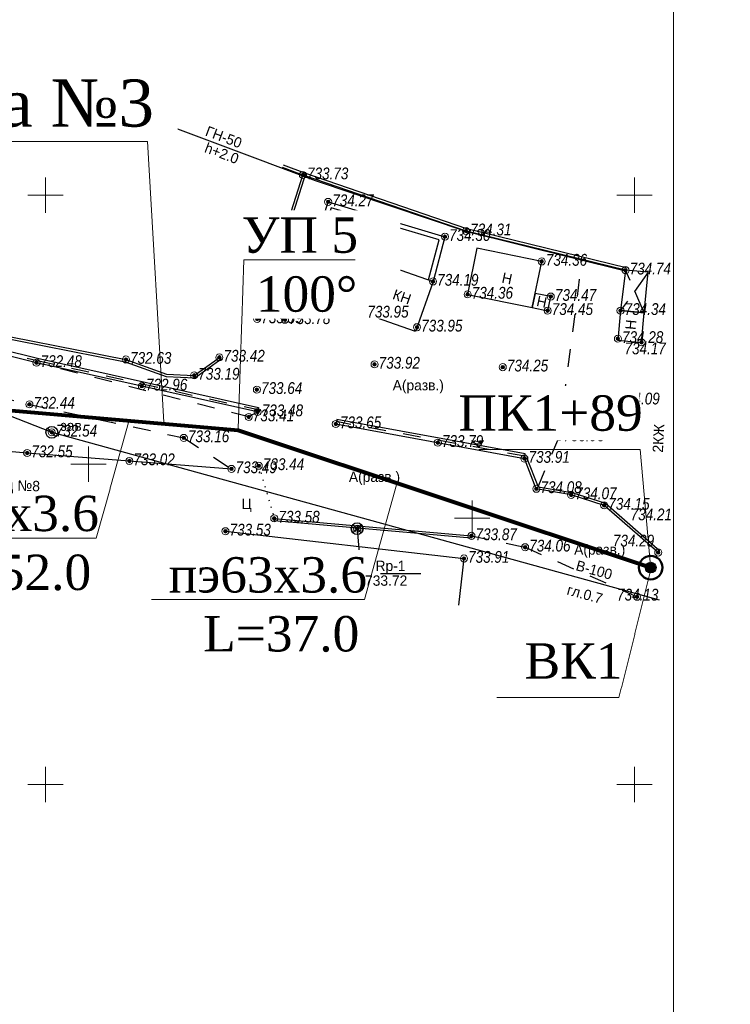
# Model space of a CAD drawing. Header units: millimetres. Extents: x 366033 to 446362, y 4247208 to 4265071.
# Tile 41 of 159: x 436254 to 436314, y 4250977 to 4251060. Entities that reach past the tile are written whole.
import ezdxf
from ezdxf import colors
from ezdxf.entities.mleader import LeaderData, LeaderLine
from ezdxf.enums import TextEntityAlignment as Align
from ezdxf.math import Vec2, Vec3

# ---------------------------------------------------------------- set-up
doc = ezdxf.new("R2010")
doc.units = ezdxf.units.MM
doc.header["$PDMODE"] = 32
doc.header["$PDSIZE"] = 0.6
for name, pattern in [('Д_ТРОТ_ТРУБА', [3, 1.5, -1.5]), ('Контура низ откосов  Штриховая 0.1-0.5 - - - - - - -', [0.6, 0.1, -0.5]), ('НАВЕС_ОПОРЫ', [3, 2, -1])]:
    doc.linetypes.add(name, pattern=pattern)
for name, color, linetype in [('(003) Пункты', 7, 'Continuous'), ('(007) Здания', 7, 'Continuous'), ('(011) Колодцы', 7, 'Continuous'), ('(013) Газ', 30, 'ИК_Газопровод -------г--------'), ('(014) Водопровод', 5, 'ИК_Водопровод -------в--------'), ('(022) Возд. Линии', 7, 'Continuous'), ('(025) Дорога', 7, 'Continuous'), ('(028) Гидротехн.', 7, 'Continuous'), ('(040) Ограда', 7, 'Continuous'), ('стен', 7, 'Continuous')]:
    doc.layers.add(name, color=color, linetype=linetype)
for name, color, linetype, true_color in [('GEODS_POINT_GRID#_B', 7, 'Continuous', 0x000000), ('RELEF_POINT_PICKT_B', 7, 'Continuous', 0x000000), ('RELEF_POINT_PICKT_T', 7, 'Continuous', 0x000000)]:
    doc.layers.add(name, color=color, linetype=linetype, true_color=true_color)
doc.layers.add('КАБЕЛ', color=20, linetype='Continuous', lineweight=50)
doc.styles.add('BM-431', font='txt')
doc.styles.add('D-431', font='txt')
doc.styles.add('ISOPEUR', font='isocpeui.ttf')
doc.styles.add('P-131', font='txt')
doc.styles.add('S', font='txtwr', dxfattribs={"oblique": 15})
doc.styles.get("Standard").update_dxf_attribs({"font": 'times.ttf'})
doc.styles.add('Д-431 (Arial Narrow К)', font='ARIALNI.TTF', dxfattribs={"height": 1})
doc.linetypes.add('GAZ_VOZDUSH', pattern='A,1,-2,["~",Standard,S=3,R=0,X=-1.5,Y=-1.5],-1,10', length=14)
doc.linetypes.add('ИК_Водопровод -------в--------', pattern='A,9,-0.6,["В",Standard,S=1.2,R=0,X=0,Y=-0.6],-1.2', length=10.8)
doc.linetypes.add('ИК_Газопровод -------г--------', pattern='A,9,-0.6,["Г",Standard,S=1.2,R=0,X=0,Y=-0.6],-1.2', length=10.8)
doc.linetypes.add('ОГРАДА_БЕТ', pattern='A,4,["|",Standard,S=0.8,R=0,X=0,Y=-0.8],4', length=8)
doc.linetypes.add('ОГРАДА_М_1М', pattern='A,2.5,["о",Standard,S=1,R=0,X=0,Y=-0.35],0.5,["0",Standard,S=0.5,R=0,X=-0.3,Y=-0.25],2.5', length=5.5)

# ---------------------------------------------------------------- blocks, each defined once
blk = doc.blocks.new('I00110')
h = blk.add_hatch(color=7)
edge = h.paths.add_edge_path()
edge.add_line((0, 0), (-0.71, 0.71))
edge.add_arc((0, 0), 1, 135, 225)
edge.add_line((-0.71, -0.71), (0, 0))
edge = h.paths.add_edge_path()
edge.add_line((0, 0), (0.71, -0.71))
edge.add_arc((0, 0), 1, 315, 405)
edge.add_line((0.71, 0.71), (0, 0))
at = {"color": 7}
for points in [[(0, 0), (-0.71, 0.71, 0.414214), (-0.71, -0.71)], [(0, 0), (0.71, -0.71, 0.414214), (0.71, 0.71)]]:
    blk.add_lwpolyline(points, format="xyb", close=True, dxfattribs=at)
blk.add_lwpolyline([(0.02, 0), (0.02, 0)], dxfattribs=at)
blk.add_circle((0, 0), 1)
at = {"color": 4, "linetype": 'Continuous', "style": 'S', "oblique": 15}
blk.add_attdef('G', (1.38, 0.22), '', height=2, dxfattribs=at)
at = {"color": 4, "style": 'S', "oblique": 15}
blk.add_attdef('Z', (1.48, -2.3), '', height=2, dxfattribs=at)
blk = doc.blocks.new('I01171')
blk.add_line((-0.722283, 0.697501), (0.702286, -0.69785))
blk.add_circle((0, 0), 1)
at = {"color": 4, "style": 'S', "oblique": 15}
blk.add_attdef('Z', (1.616431, -1.093486), '', height=2, dxfattribs=at)
blk = doc.blocks.new('PointHight_m1')
at = {"layer": 'RELEF_POINT_PICKT_B', "linetype": 'Continuous', "lineweight": 15, "true_color": 0x000000}
h = blk.add_hatch(color=18, dxfattribs=at)
edge = h.paths.add_edge_path()
edge.add_arc((0, 0), 0.3, 0, 360)
at = {"layer": 'RELEF_POINT_PICKT_B', "color": 18, "linetype": 'Continuous', "lineweight": 15, "true_color": 0x000000}
blk.add_circle((0, 0), 0.3, dxfattribs=at)
blk.add_point((0, 0), dxfattribs=at)
blk = doc.blocks.new('CrossCoord_m1')
at = {"layer": 'GEODS_POINT_GRID#_B', "color": 3, "lineweight": 20, "true_color": 0x00ff00, "flags": 128}
for points in [[(0, 3), (0, -3)], [(-3, 0), (3, 0)]]:
    blk.add_lwpolyline(points, dxfattribs=at)

msp = doc.modelspace()

# ---------------------------------------------------------------- hatches: boundary and pattern name
at = {"layer": 'стен'}
h = msp.add_hatch(color=256, dxfattribs=at)
h.dxf.hatch_style = 1
edge = h.paths.add_edge_path()
edge.add_arc((436307.169, 4251013.973), 0.45, 0, 360)

# ---------------------------------------------------------------- linework, layer by layer
at = {"layer": '(003) Пункты'}
for points, elevation in [([(436292.491, 4251024.944), (436293.605, 4251027.046), (436298.448, 4251027.046)], 19.669), ([(436282.255, 4251017.274), (436282.568, 4251013.477), (436287.667, 4251013.477)], 19.343)]:
    msp.add_lwpolyline(points, dxfattribs=dict(at, elevation=elevation))
at = {"layer": '(007) Здания'}
for points, elevation in [([(436291.629, 4251037.157), (436297.123, 4251036.04), (436297.919, 4251039.954), (436292.425, 4251041.071)], 19.985), ([(436288.699, 4251038.258), (436287.209, 4251034.001), (436282.769, 4251035.555), (436284.259, 4251039.812)], 19.814), ([(436305.033, 4251039.211), (436304.608, 4251035.776), (436306.623, 4251035.585), (436306.949, 4251039.029)], 20.365), ([(436298.69, 4251036.973), (436297.367, 4251037.242), (436297.123, 4251036.04), (436298.445, 4251035.771)], 20.093), ([(436304.608, 4251035.776), (436304.371, 4251033.279), (436306.387, 4251033.088), (436306.623, 4251035.585)], 19.958)]:
    msp.add_lwpolyline(points, close=True, dxfattribs=dict(at, elevation=elevation))
at = {"layer": '(007) Здания', "linetype": 'НАВЕС_ОПОРЫ'}
for points, elevation in [([(436306.949, 4251039.029), (436304.608, 4251035.776)], 20.365), ([(436306.623, 4251035.585), (436305.033, 4251039.211)], 19.958)]:
    msp.add_lwpolyline(points, dxfattribs=dict(at, elevation=elevation))
at = {"layer": '(013) Газ', "linetype": 'GAZ_VOZDUSH', "elevation": 17.364, "flags": 128}
msp.add_lwpolyline([(436262.576, 4251052.86), (436278.692, 4251046.819), (436291.492, 4251042.508), (436305.026, 4251039.157)], dxfattribs=at)
at = {"layer": '(014) Водопровод', "elevation": 16.945, "flags": 128}
msp.add_lwpolyline([(436224.806, 4251037.82), (436256.343, 4251025.458), (436307.891, 4251011.227)], dxfattribs=at)
at = {"layer": '(025) Дорога', "linetype": 'Д_ТРОТ_ТРУБА'}
for points, elevation in [([(436297.607, 4251020.841), (436299.399, 4251025.066), (436301.355, 4251040.113)], 19.538), ([(436225.725, 4251034.386), (436237.11, 4251032.099), (436254.445, 4251027.824), (436267.548, 4251024.981), (436271.592, 4251022.35)], 17.044), ([(436273.81, 4251027.181), (436273.056, 4251026.754), (436255.044, 4251031.358)], 19.1), ([(436291.954, 4251016.667), (436296.509, 4251015.702), (436306.011, 4251011.501)], 19.113)]:
    msp.add_lwpolyline(points, dxfattribs=dict(at, elevation=elevation))
at = {"layer": '(025) Дорога', "elevation": 19.538}
msp.add_lwpolyline([(436307.805, 4251015.258), (436303.22, 4251019.253), (436300.417, 4251020.143), (436297.462, 4251020.663), (436296.452, 4251023.231), (436296.638, 4251023.304), (436297.607, 4251020.841), (436300.465, 4251020.338), (436303.32, 4251019.431), (436307.937, 4251015.409)], dxfattribs=at)
at = {"layer": '(025) Дорога', "linetype": 'Контура низ откосов  Штриховая 0.1-0.5 - - - - - - -', "elevation": 19.113}
msp.add_lwpolyline([(436271.592, 4251022.35), (436273.907, 4251022.613), (436275.22, 4251018.154)], dxfattribs=at)
at = {"layer": '(025) Дорога', "elevation": 19.113}
msp.add_lwpolyline([(436275.22, 4251018.154), (436291.954, 4251016.667), (436291.936, 4251016.468), (436275.202, 4251017.955)], close=True, dxfattribs=at)
at = {"layer": '(028) Гидротехн.', "elevation": 17.052}
msp.add_lwpolyline([(436255.135, 4251031.748), (436273.897, 4251027.571), (436273.81, 4251027.181), (436255.044, 4251031.358), (436236.747, 4251035.892), (436229.356, 4251037.508), (436229.442, 4251037.899), (436236.838, 4251036.281), (436255.135, 4251031.748)], dxfattribs=at)
at = {"layer": '(028) Гидротехн.', "color": 3, "linetype": 'Д_ТРОТ_ТРУБА'}
for points, elevation in [([(436229.399, 4251037.704), (436236.792, 4251036.086), (436255.09, 4251031.553), (436273.854, 4251027.376)], 17.052), ([(436296.488, 4251023.427), (436280.483, 4251026.359)], 19.834)]:
    msp.add_lwpolyline(points, dxfattribs=dict(at, elevation=elevation))
at = {"layer": '(028) Гидротехн.', "elevation": 19.538}
msp.add_lwpolyline([(436280.447, 4251026.162), (436296.452, 4251023.231), (436296.524, 4251023.624), (436280.519, 4251026.555)], close=True, dxfattribs=at)
at = {"layer": '(040) Ограда'}
for points, elevation in [([(436231.541, 4251048.519), (436227.468, 4251039.224), (436241.638, 4251036.197), (436243.644, 4251035.215), (436248.795, 4251034.148), (436262.582, 4251031.44), (436266.036, 4251030.192), (436268.482, 4251030.081), (436270.692, 4251031.659), (436270.705, 4251031.672)], 17.375), ([(436273.96, 4251035.012), (436277.902, 4251047.406), (436275.998, 4251048.12)], 19.209), ([(436279.212, 4251036.769), (436277.418, 4251037.381), (436279.795, 4251045.006), (436289.711, 4251042.055), (436288.699, 4251038.258)], 19.569), ([(436276.694, 4251037.329), (436276.573, 4251036.948), (436274.759, 4251037.525)], 19.496), ([(436276.13, 4251035.005), (436276.251, 4251035.386), (436274.278, 4251036.014)], 19.407), ([(436273.674, 4251035.103), (436274.055, 4251034.982)], 19.209), ([(436270.491, 4251031.882), (436270.776, 4251031.602)], 19.047)]:
    msp.add_lwpolyline(points, dxfattribs=dict(at, elevation=elevation))
at = {"layer": '(040) Ограда', "linetype": 'ОГРАДА_БЕТ', "ltscale": 0.5}
for points, elevation in [([(436231.724, 4251048.439), (436227.75, 4251039.368), (436241.704, 4251036.387), (436243.709, 4251035.406), (436248.835, 4251034.344), (436262.636, 4251031.633), (436266.076, 4251030.39), (436268.422, 4251030.284), (436270.562, 4251031.812)], 17.375), ([(436273.769, 4251035.073), (436277.654, 4251047.285), (436275.928, 4251047.933)], 19.209), ([(436305.033, 4251039.211), (436291.497, 4251042.53), (436277.841, 4251047.215)], 19.958), ([(436276.694, 4251037.329), (436274.88, 4251037.906)], 19.496)]:
    msp.add_lwpolyline(points, dxfattribs=dict(at, elevation=elevation))
at = {"layer": '(040) Ограда', "ltscale": 0.5, "elevation": 19.958}
msp.add_lwpolyline([(436305.081, 4251039.405), (436291.553, 4251042.722), (436277.902, 4251047.406)], dxfattribs=at)
at = {"layer": '(040) Ограда', "linetype": 'ОГРАДА_БЕТ'}
for points, elevation in [([(436288.32, 4251038.39), (436289.225, 4251041.782), (436280.059, 4251044.51), (436277.915, 4251037.634), (436279.341, 4251037.147)], 19.569), ([(436279.148, 4251036.579), (436279.406, 4251037.337)], 19.674), ([(436276.13, 4251035.005), (436274.157, 4251035.632)], 19.407)]:
    msp.add_lwpolyline(points, dxfattribs=dict(at, elevation=elevation))
at = {"layer": '(040) Ограда', "linetype": 'ОГРАДА_М_1М'}
for points, elevation in [([(436235.608, 4251024.878), (436236.592, 4251025.263), (436254.256, 4251023.7), (436271.592, 4251022.35)], 17.652), ([(436271.078, 4251017.059), (436291.323, 4251014.748), (436290.87, 4251010.773)], 19.157)]:
    msp.add_lwpolyline(points, dxfattribs=dict(at, elevation=elevation))
at = {"color": 6, "lineweight": 80}
for p, q in [((436188.481, 4251032.93, -714.377), (436272.148, 4251025.622, -714.377)), ((436272.148, 4251025.622, -714.377), (436307.169, 4251013.973, -714.377))]:
    msp.add_line(p, q, dxfattribs=at)
msp.add_circle((436307.169, 4251013.973, -889.678), 0.45)

# ---------------------------------------------------------------- block references
at = {"layer": '(003) Пункты', "xscale": 0.5, "yscale": 0.5, "zscale": 0.5}
for p in [(436292.491, 4251024.944, 19.669), (436282.255, 4251017.274, 19.343)]:
    msp.add_blockref('I00110', p, dxfattribs=at)
at = {"layer": '(011) Колодцы', "xscale": 0.5, "yscale": 0.5, "zscale": 0.5}
msp.add_blockref('I01171', (436256.343, 4251025.458, 18.165), dxfattribs=at)
at = {"layer": 'GEODS_POINT_GRID#_B', "color": 3, "true_color": 0x00ff00, "xscale": 0.5, "yscale": 0.5, "zscale": 0.5}
for p in [(436255.797, 4251045.579, -714.377), (436305.797, 4251045.579, -714.377), (436259.469, 4251022.756, -714.377), (436255.797, 4250995.579, -714.377), (436305.797, 4250995.579, -714.377)]:
    msp.add_blockref('CrossCoord_m1', p, dxfattribs=at)
at = {"layer": 'RELEF_POINT_PICKT_B', "color": 18, "true_color": 0x000000, "xscale": 0.5, "yscale": 0.5, "zscale": 0.5}
for p in [(436277.654, 4251047.285, 19.35), (436279.795, 4251045.006, 19.89), (436289.711, 4251042.055, 19.922), (436291.497, 4251042.53, 19.929), (436275.711, 4251041.179, 19.279), (436297.919, 4251039.954, 19.983), (436305.033, 4251039.211, 20.365), (436288.699, 4251038.258, 19.814), (436276.694, 4251037.329, 19.496), (436277.418, 4251037.381, 19.685), (436291.629, 4251037.157, 19.985), (436298.69, 4251036.973, 20.093), (436279.171, 4251036.648, 19.674), (436282.769, 4251035.555, 19.569), (436298.419, 4251035.776, 20.07), (436304.608, 4251035.776, 19.958), (436273.769, 4251035.073, 19.209), (436276.13, 4251035.005, 19.407), (436287.339, 4251034.37, 19.572), (436304.383, 4251033.396, 19.9), (436306.387, 4251033.088, 19.797), (436270.562, 4251031.812, 19.047), (436255.044, 4251031.358, 18.103), (436262.636, 4251031.633, 18.249), (436283.732, 4251031.217, 19.539), (436294.613, 4251030.984, 19.871), (436268.422, 4251030.284, 18.815), (436263.989, 4251029.367, 18.578), (436273.748, 4251029.073, 19.266), (436254.445, 4251027.824, 18.062), (436304.086, 4251028.183, 19.713), (436273.056, 4251026.754, 19.03), (436273.81, 4251027.181, 19.1), (436280.447, 4251026.162, 19.268), (436256.338, 4251025.457, 18.165), (436267.548, 4251024.981, 18.781), (436289.103, 4251024.577, 19.414), (436292.491, 4251024.944, 19.669), (436299.399, 4251025.066, 19.607), (436254.256, 4251023.7, 18.173), (436262.924, 4251023.025, 18.643), (436273.907, 4251022.613, 19.066), (436296.452, 4251023.231, 19.538), (436271.592, 4251022.35, 19.113), (436297.462, 4251020.663, 19.704), (436300.417, 4251020.143, 19.697), (436303.22, 4251019.253, 19.771), (436275.22, 4251018.154, 19.208), (436271.078, 4251017.059, 19.157), (436282.255, 4251017.274, 19.343), (436291.954, 4251016.667, 19.495), (436296.509, 4251015.702, 19.686), (436307.805, 4251015.258, 19.913), (436291.323, 4251014.748, 19.529), (436306.011, 4251011.501, 19.749)]:
    msp.add_blockref('PointHight_m1', p, dxfattribs=at)

# ---------------------------------------------------------------- texts
at = {"layer": '(003) Пункты', "style": 'D-431'}
for s, p in [('Rp-2', (436294.808, 4251027.373, -708.63)), ('734.046', (436293.633, 4251025.898, -708.63)), ('Rp-1', (436283.821, 4251013.687, -708.63)), ('733.72', (436282.931, 4251012.433, -708.63))]:
    msp.add_text(s, height=0.875, dxfattribs=at).set_placement(p)
at = {"layer": '(007) Здания'}
for s, rotation, style, p in [('Н', 348.04525, 'P-131', (436294.472, 4251038.166, -708.63)), ('КН', 340.67819, 'P-131', (436285.192, 4251036.789, -708.63)), ('Н', 348.04525, 'P-131', (436297.421, 4251036.188, -708.63)), ('Н', 84.80394, 'P-131', (436305.876, 4251034.122, -708.63)), ('2КЖ', 87.21127, 'P-131', (436308.204, 4251023.712, -708.63)), ('детсад №8', 357.89799, 'BM-431', (436249.275, 4251020.664, -708.63))]:
    msp.add_text(s, height=0.88, rotation=rotation, dxfattribs=dict(at, style=style)).set_placement(p)
at = {"layer": '(011) Колодцы', "style": 'BM-431'}
msp.add_text('зав.', height=0.875, dxfattribs=at).set_placement((436257.075, 4251025.58, -708.63))
at = {"layer": '(013) Газ', "color": 0, "linetype": 'Continuous', "style": 'BM-431'}
for s, p in [('ГН-50', (436269.299, 4251050.654, -708.63)), ('h+2.0', (436269.23, 4251049.242, -708.63))]:
    msp.add_text(s, height=0.875, rotation=339.45249, dxfattribs=at).set_placement(p)
at = {"layer": '(014) Водопровод', "color": 0, "linetype": 'Continuous', "style": 'BM-431'}
for s, p in [('В-100', (436300.749, 4251013.768, -708.63)), ('гл.0.7', (436299.99, 4251011.705, -708.63))]:
    msp.add_text(s, height=0.875, rotation=344.56703, dxfattribs=at).set_placement(p)
at = {"layer": '(025) Дорога', "style": 'BM-431'}
for s, p in [('A(разв.)', (436285.274, 4251029.014, -708.63)), ('A(разв.)', (436281.555, 4251021.241, -708.63)), ('Ц', (436272.444, 4251018.944, -708.63)), ('A(разв.)', (436300.669, 4251015.069, -708.63))]:
    msp.add_text(s, height=0.875, dxfattribs=at).set_placement(p)
at = {"layer": 'RELEF_POINT_PICKT_T', "color": 18, "true_color": 0x000000, "style": 'Д-431 (Arial Narrow К)'}
for s, p in [('733.73', (436278.004, 4251047.42, -714.377)), ('734.27', (436280.145, 4251045.141, -714.377)), ('734.31', (436291.847, 4251042.665, -714.377)), ('734.30', (436290.061, 4251042.19, -714.377)), ('733.66', (436276.061, 4251041.314, -714.377)), ('734.36', (436298.269, 4251040.089, -714.377)), ('734.74', (436305.383, 4251039.346, -714.377)), ('734.19', (436289.049, 4251038.393, -714.377)), ('733.87', (436277.044, 4251037.464, -714.377)), ('734.06', (436277.768, 4251037.516, -714.377)), ('734.05', (436279.521, 4251036.783, -714.377)), ('734.36', (436291.979, 4251037.292, -714.377)), ('734.47', (436299.04, 4251037.108, -714.377)), ('734.45', (436298.769, 4251035.911, -714.377)), ('734.34', (436304.958, 4251035.911, -714.377)), ('733.59', (436274.119, 4251035.208, -714.377)), ('733.78', (436276.48, 4251035.14, -714.377)), ('733.95', (436283.119, 4251035.69, -714.377)), ('733.95', (436287.689, 4251034.505, -714.377)), ('734.28', (436304.733, 4251033.531, -714.377)), ('734.17', (436304.947, 4251032.573, -714.377)), ('732.63', (436262.986, 4251031.768, -714.377)), ('733.42', (436270.912, 4251031.947, -714.377)), ('732.48', (436255.394, 4251031.493, -714.377)), ('733.92', (436284.082, 4251031.352, -714.377)), ('734.25', (436294.963, 4251031.119, -714.377)), ('733.19', (436268.772, 4251030.419, -714.377)), ('732.96', (436264.339, 4251029.502, -714.377)), ('733.64', (436274.098, 4251029.208, -714.377)), ('734.09', (436304.436, 4251028.318, -714.377)), ('732.44', (436254.795, 4251027.959, -714.377)), ('733.41', (436273.406, 4251026.889, -714.377)), ('733.48', (436274.16, 4251027.316, -714.377)), ('733.65', (436280.797, 4251026.297, -714.377)), ('732.54', (436256.688, 4251025.592, -714.377)), ('733.16', (436267.898, 4251025.116, -714.377)), ('733.98', (436299.749, 4251025.201, -714.377)), ('733.79', (436289.453, 4251024.712, -714.377)), ('732.55', (436254.606, 4251023.835, -714.377)), ('733.91', (436296.802, 4251023.366, -714.377)), ('733.02', (436263.274, 4251023.16, -714.377)), ('733.49', (436271.942, 4251022.485, -714.377)), ('733.44', (436274.257, 4251022.748, -714.377)), ('734.08', (436297.812, 4251020.798, -714.377)), ('734.07', (436300.767, 4251020.278, -714.377)), ('734.15', (436303.57, 4251019.388, -714.377)), ('733.58', (436275.57, 4251018.289, -714.377)), ('734.21', (436305.468, 4251018.486, -714.377)), ('733.53', (436271.428, 4251017.194, -714.377)), ('733.87', (436292.304, 4251016.802, -714.377)), ('734.06', (436296.859, 4251015.837, -714.377)), ('734.29', (436303.958, 4251016.265, -714.377)), ('733.91', (436291.673, 4251014.883, -714.377)), ('734.13', (436304.313, 4251011.676, -714.377))]:
    msp.add_text(s, height=1, dxfattribs=at).set_placement(p, align=Align.MIDDLE_LEFT)

# ---------------------------------------------------------------- next in the draw order: leaders
at = {"layer": 'КАБЕЛ', "color": 6, "lineweight": 25}
ml = msp.add_multileader_mtext('Standard', dxfattribs=at)
ml.set_content('{\\fTimes New Roman|b0|i0|c204|p18;\\C1;УП 5\\P 100%%D}', color=159, style='ISOPEUR')
ml.set_leader_properties(lineweight=20)
ml.build(insert=Vec2(0, 0))
ml.multileader.update_dxf_attribs({"text_left_attachment_type": 6, "text_right_attachment_type": 6, "dogleg_length": 74.065, "arrow_head_size": 0.143})
ctx = ml.context
ctx.base_point, ctx.char_height, ctx.arrow_head_size, ctx.landing_gap_size, ctx.plane_origin = Vec3(436272.67, 4251040.089, -714.377), 3, 0.143, 0.0713, Vec3(436336.025, 4250998.82, -714.377)
ctx.left_attachment, ctx.right_attachment, ctx.text_align_type = 6, 6, 1
notes = []
notes.append((ctx, [(0, (1, 1, 0), (436272.64, 4251040.089, -714.377), (1, 0), 0.0298, [(0, [(436272.148, 4251025.622, -714.377)], 0, [])])]))
ctx.mtext.insert, ctx.mtext.width, ctx.mtext.alignment, ctx.mtext.flow_direction = Vec3(436277.396, 4251043.689, -714.377), 15.85556, 2, 5
ctx.mtext.has_bg_fill, ctx.mtext.bg_color, ctx.mtext.bg_scale_factor, ctx.mtext.bg_transparency, ctx.mtext.use_window_bg_color = 1, -1073741824, 1.2, 0, 1
ml = msp.add_multileader_mtext('Standard', dxfattribs=at)
ml.set_content('{\\fTimes New Roman|b0|i0|c204|p18;\\H0.75x;\\C1;ПК1+89\\H1.33334x; }', color=159, style='ISOPEUR')
ml.set_leader_properties(lineweight=20)
ml.build(insert=Vec2(0, 0))
ml.multileader.update_dxf_attribs({"text_left_attachment_type": 6, "text_right_attachment_type": 6, "dogleg_length": 74.065, "arrow_head_size": 0.143})
ctx = ml.context
ctx.base_point, ctx.char_height, ctx.arrow_head_size, ctx.landing_gap_size, ctx.plane_origin = Vec3(436291.083, 4251023.987, -714.377), 4.00002, 0.143, 0.0713, Vec3(436330.788, 4250954.596, -714.377)
ctx.left_attachment, ctx.right_attachment, ctx.text_align_type = 6, 6, 1
notes.append((ctx, [(1, (1, 1, 0), (436306.281, 4251023.987, -714.377), (-1, 0), 0.0298, [(0, [(436307.169, 4251013.973, -714.377)], 0, [])])]))
ctx.mtext.insert, ctx.mtext.width, ctx.mtext.defined_height, ctx.mtext.alignment, ctx.mtext.flow_direction = Vec3(436298.667, 4251028.587, -714.377), 13.47021, 4.027, 2, 5
ctx.mtext.has_bg_fill, ctx.mtext.bg_color, ctx.mtext.bg_scale_factor, ctx.mtext.bg_transparency, ctx.mtext.use_window_bg_color = 1, -1073741824, 1.2, 0, 1
ml = msp.add_multileader_mtext('Standard', dxfattribs=at)
ml.set_content('{\\fTimes New Roman|b0|i0|c204|p18;\\C1;пэ\\fTimes New Roman|b0|i0|c0|p18;63\\fTimes New Roman|b0|i0|c204|p18;х\\fTimes New Roman|b0|i0|c0|p18;3\\fTimes New Roman|b0|i0|c204|p18;.\\fTimes New Roman|b0|i0|c0|p18;6\\fTimes New Roman|b0|i0|c204|p18; \\P  L=52.0}', color=159, style='ISOPEUR')
ml.set_leader_properties(lineweight=20)
ml.build(insert=Vec2(0, 0))
ml.multileader.update_dxf_attribs({"text_left_attachment_type": 6, "text_right_attachment_type": 6, "dogleg_length": 0.0298, "arrow_head_size": 0.143})
ctx = ml.context
ctx.base_point, ctx.char_height, ctx.arrow_head_size, ctx.landing_gap_size, ctx.plane_origin = Vec3(436243.765, 4251016.474, -714.377), 3, 0.143, 0.0713, Vec3(436356.661, 4250997.91, -714.377)
ctx.left_attachment, ctx.right_attachment, ctx.text_align_type = 6, 6, 1
notes.append((ctx, [(1, (1, 1, 0), (436260.12, 4251016.474, -714.377), (-1, 0), 0.0298, [(0, [(436262.892, 4251026.43, -714.377)], 0, [])])]))
ctx.mtext.insert, ctx.mtext.width, ctx.mtext.defined_height, ctx.mtext.alignment, ctx.mtext.flow_direction = Vec3(436251.928, 4251020.074, -714.377), 17.85803, 6.334, 2, 5
ctx.mtext.has_bg_fill, ctx.mtext.bg_color, ctx.mtext.bg_scale_factor, ctx.mtext.bg_transparency, ctx.mtext.use_window_bg_color = 1, -1073741824, 1.2, 0, 1
ml = msp.add_multileader_mtext('Standard', dxfattribs=at)
ml.set_content('{\\fTimes New Roman|b0|i0|c204|p18;\\C1;пэ\\fTimes New Roman|b0|i0|c0|p18;63\\fTimes New Roman|b0|i0|c204|p18;х\\fTimes New Roman|b0|i0|c0|p18;3\\fTimes New Roman|b0|i0|c204|p18;.\\fTimes New Roman|b0|i0|c0|p18;6\\fTimes New Roman|b0|i0|c204|p18; \\P  L=37.0}', color=159, style='ISOPEUR')
ml.set_leader_properties(lineweight=20)
ml.build(insert=Vec2(0, 0))
ml.multileader.update_dxf_attribs({"text_left_attachment_type": 6, "text_right_attachment_type": 6, "dogleg_length": 0.0298, "arrow_head_size": 0.143})
ctx = ml.context
ctx.base_point, ctx.char_height, ctx.arrow_head_size, ctx.landing_gap_size, ctx.plane_origin = Vec3(436266.518, 4251011.26, -714.377), 3, 0.143, 0.0713, Vec3(436379.414, 4250992.696, -714.377)
ctx.left_attachment, ctx.right_attachment, ctx.text_align_type = 6, 6, 1
notes.append((ctx, [(1, (1, 1, 0), (436282.873, 4251011.26, -714.377), (-1, 0), 0.0298, [(0, [(436285.624, 4251021.139, -714.377)], 0, [])])]))
ctx.mtext.insert, ctx.mtext.width, ctx.mtext.defined_height, ctx.mtext.alignment, ctx.mtext.flow_direction = Vec3(436274.681, 4251014.86, -714.377), 17.85803, 6.334, 2, 5
ctx.mtext.has_bg_fill, ctx.mtext.bg_color, ctx.mtext.bg_scale_factor, ctx.mtext.bg_transparency, ctx.mtext.use_window_bg_color = 1, -1073741824, 1.2, 0, 1
for ctx, leaders in notes:
    for number, flags, end, landing, length, lines in leaders:
        leader = LeaderData()
        leader.index, (leader.has_last_leader_line, leader.has_dogleg_vector, leader.attachment_direction) = number, flags
        leader.last_leader_point, leader.dogleg_vector, leader.dogleg_length = Vec3(end), Vec3(landing), length
        for number, points, colour, breaks in lines:
            line = LeaderLine()
            line.index, line.vertices, line.color, line.breaks = number, Vec3.list(points), colors.encode_raw_color(colour), breaks
            leader.lines.append(line)
        ctx.leaders.append(leader)

# ---------------------------------------------------------------- next in the draw order: block references
at = {"layer": 'GEODS_POINT_GRID#_B', "color": 3, "true_color": 0x00ff00, "xscale": 0.5, "yscale": 0.5, "zscale": 0.5}
msp.add_blockref('CrossCoord_m1', (436292.028, 4251018.174, -700.485), dxfattribs=at)

# ---------------------------------------------------------------- next in the draw order: leaders
at = {"layer": 'КАБЕЛ', "color": 6, "lineweight": 25}
ml = msp.add_multileader_mtext('Standard', dxfattribs=at)
ml.set_content('{\\fTimes New Roman|b0|i0|c204|p18;\\C6;Трасса №3}', color=159, style='ISOPEUR')
ml.set_leader_properties(lineweight=20)
ml.build(insert=Vec2(0, 0))
ml.multileader.update_dxf_attribs({"text_left_attachment_type": 6, "text_right_attachment_type": 6, "dogleg_length": 74.065, "arrow_head_size": 0.143})
ctx = ml.context
ctx.base_point, ctx.char_height, ctx.arrow_head_size, ctx.landing_gap_size, ctx.plane_origin = Vec3(436237.862, 4251050.133, -714.377), 4.00002, 0.143, 0.0713, Vec3(436292.028, 4250977.069, -714.377)
ctx.left_attachment, ctx.right_attachment, ctx.text_align_type = 6, 6, 1
notes = []
notes.append((ctx, [(1, (1, 1, 0), (436264.477, 4251050.133, -714.377), (-1, 0), 0.0298, [(0, [(436265.851, 4251026.172, -714.377)], 0, [])])]))
ctx.mtext.insert, ctx.mtext.width, ctx.mtext.alignment, ctx.mtext.flow_direction = Vec3(436251.154, 4251055.396, -714.377), 30.14425, 2, 5
ctx.mtext.has_bg_fill, ctx.mtext.bg_color, ctx.mtext.bg_scale_factor, ctx.mtext.bg_transparency, ctx.mtext.use_window_bg_color = 1, -1073741824, 1.2, 0, 1
ml = msp.add_multileader_mtext('Standard', dxfattribs=at)
ml.set_content('{\\fTimes New Roman|b0|i0|c204|p18;\\H0.75x;\\C1;ВК1}', color=159, style='ISOPEUR')
ml.set_leader_properties(lineweight=20)
ml.build(insert=Vec2(0, 0))
ml.multileader.update_dxf_attribs({"text_left_attachment_type": 6, "text_right_attachment_type": 6, "dogleg_length": 74.065, "arrow_head_size": 0.143})
ctx = ml.context
ctx.base_point, ctx.char_height, ctx.arrow_head_size, ctx.landing_gap_size, ctx.plane_origin = Vec3(436296.795, 4251002.953, -714.377), 4.00002, 0.143, 0.0713, Vec3(436328.697, 4250933.562, -714.377)
ctx.left_attachment, ctx.right_attachment, ctx.text_align_type = 6, 6, 1
notes.append((ctx, [(1, (1, 1, 0), (436304.477, 4251002.953, -714.377), (-1, 0), 0.0298, [(0, [(436307.169, 4251013.739, -714.377)], 0, [])])]))
ctx.mtext.insert, ctx.mtext.width, ctx.mtext.defined_height, ctx.mtext.alignment, ctx.mtext.flow_direction = Vec3(436300.621, 4251007.553, -714.377), 25.00598, 4.027, 2, 5
ctx.mtext.has_bg_fill, ctx.mtext.bg_color, ctx.mtext.bg_scale_factor, ctx.mtext.bg_transparency, ctx.mtext.use_window_bg_color = 1, -1073741824, 1.2, 0, 1
for ctx, leaders in notes:
    for number, flags, end, landing, length, lines in leaders:
        leader = LeaderData()
        leader.index, (leader.has_last_leader_line, leader.has_dogleg_vector, leader.attachment_direction) = number, flags
        leader.last_leader_point, leader.dogleg_vector, leader.dogleg_length = Vec3(end), Vec3(landing), length
        for number, points, colour, breaks in lines:
            line = LeaderLine()
            line.index, line.vertices, line.color, line.breaks = number, Vec3.list(points), colors.encode_raw_color(colour), breaks
            leader.lines.append(line)
        ctx.leaders.append(leader)

# ---------------------------------------------------------------- next in the draw order: linework, layer by layer
at = {"layer": '(022) Возд. Линии', "color": 1, "lineweight": 50}
msp.add_circle((436307.169, 4251013.973, -714.377), 1, dxfattribs=at)
at = {"color": 0, "lineweight": 0}
msp.add_lwpolyline([(435715.111, 4251314.871), (436309.111, 4251314.871), (436309.111, 4250894.871), (435715.111, 4250894.871)], close=True, dxfattribs=at)

doc.saveas('drawing.dxf')
